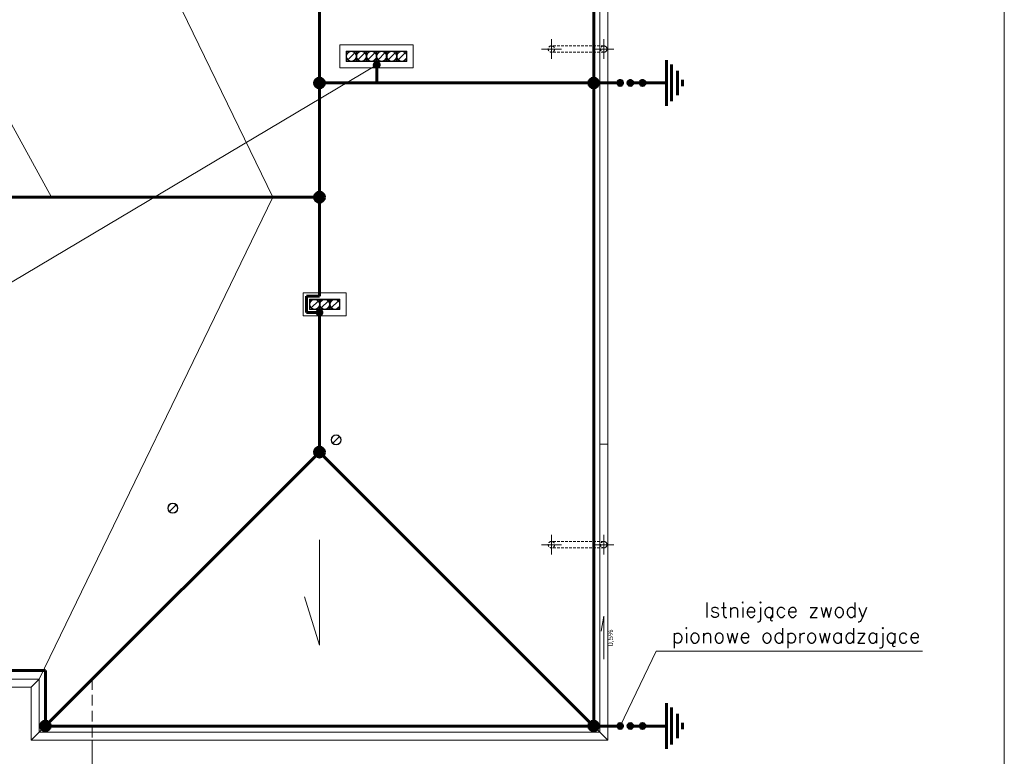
# Model space of a CAD drawing. Header units: millimetres. Extents: x -84458 to 77911, y -55868 to -29230.
# Tile 79 of 103: x 73105 to 74958, y -33084 to -31697. Entities that reach past the tile are written whole.
import ezdxf

# ---------------------------------------------------------------- set-up
doc = ezdxf.new("R2010")
doc.units = ezdxf.units.MM
doc.linetypes.add('Przerywana BARDZO DROBNA', pattern=[7.5, 5, -2.5])
doc.linetypes.add('Przerywana drobna', pattern=[30, 20, -10])
for name, color, linetype, lineweight in [('CIENKA', 7, 'Continuous', 20), ('KONTUR_02', 7, 'Continuous', 20), ('obwód oświetlenia', 6, 'Continuous', 25), ('odgromówka', 1, 'Continuous', 60)]:
    doc.layers.add(name, color=color, linetype=linetype, lineweight=lineweight)
doc.styles.add('styl1', font='simplex.shx')
doc.styles.add('STYL_AUTOMATYCZNY_1', font='arial.ttf')

msp = doc.modelspace()

# ---------------------------------------------------------------- hatches: boundary and pattern name
at = {"layer": 'odgromówka'}
for points in [[(73781.8, -31781.7, 1), (73772.5, -31781.7, 1)], [(73669.3, -31825.4, 1), (73669.3, -31806.8, 1)], [(74185.4, -31825.4, 1), (74185.4, -31806.8, 1)], [(74235.1, -31811.2, 1), (74235.1, -31820.5, 1)], [(74254.3, -31811.2, 1), (74254.3, -31820.5, 1)], [(74277.4, -31811.2, 1), (74277.4, -31820.5, 1)], [(73669.3, -32040.3, 1), (73669.3, -32021.6, 1)], [(73674, -32248.3, 1), (73664.7, -32248.3, 1)], [(73669.3, -32520.3, 1), (73669.3, -32501.6, 1)], [(73153.6, -33036, 1), (73153.6, -33017.4, 1)], [(74185.4, -33036, 1), (74185.4, -33017.4, 1)], [(74235.1, -33022, 1), (74235.1, -33031.3, 1)], [(74254.3, -33022, 1), (74254.3, -33031.3, 1)], [(74277.4, -33022, 1), (74277.4, -33031.3, 1)]]:
    msp.add_hatch(color=256, dxfattribs=at).paths.add_polyline_path(points)

# ---------------------------------------------------------------- linework, layer by layer
at = {"layer": 'CIENKA'}
for p, q in [((74958, -30069.9), (74958, -34046)), ((72995.2, -31722.2), (73165.3, -32030.8)), ((73010.3, -32238.3), (73777.2, -31781.7)), ((74302.6, -32886.1), (74235.1, -33026.7))]:
    msp.add_line(p, q, dxfattribs=at)
at = {"layer": 'CIENKA', "linetype": 'Continuous'}
for p, q in [((74211.8, -33053.3), (74211.8, -30578.3)), ((74196.8, -33038.3), (74196.8, -30593.3)), ((73581.5, -32030.8), (73141.8, -31123.3)), ((73669.3, -32211.3), (73669.3, -31120.8)), ((74105.8, -31733.4), (74105.8, -31770.8)), ((74204.3, -31733.4), (74204.3, -31770.8)), ((73707.8, -31744.3), (73707.8, -31787.3)), ((73707.8, -31744.3), (73719.8, -31744.3)), ((73833.8, -31744.3), (73719.8, -31744.3)), ((73719.8, -31756.3), (73719.8, -31775.3)), ((73738.8, -31756.3), (73719.8, -31756.3)), ((73719.8, -31756.3), (73833.8, -31756.3)), ((73719.8, -31775.3), (73719.8, -31756.3)), ((73720.5, -31762.1), (73720.5, -31757)), ((73720.5, -31757), (73725.7, -31757)), ((73725.7, -31757), (73724.9, -31757.3)), ((73727, -31757.2), (73728.5, -31757)), ((73728.5, -31757), (73730.1, -31757)), ((73730.1, -31757), (73731.6, -31757.2)), ((73734.3, -31757.6), (73732.9, -31757)), ((73732.9, -31757), (73738.1, -31757)), ((73738.1, -31757), (73738.1, -31762.1)), ((73738.8, -31756.3), (73738.8, -31775.3)), ((73757.8, -31756.3), (73738.8, -31756.3)), ((73738.8, -31775.3), (73738.8, -31756.3)), ((73739.5, -31762.1), (73739.5, -31757)), ((73739.5, -31757), (73744.7, -31757)), ((73744.7, -31757), (73743.9, -31757.3)), ((73746, -31757.2), (73747.5, -31757)), ((73747.5, -31757), (73749.1, -31757)), ((73749.1, -31757), (73750.6, -31757.2)), ((73753.3, -31757.6), (73751.9, -31757)), ((73751.9, -31757), (73757.1, -31757)), ((73757.1, -31757), (73757.1, -31762.1)), ((73757.8, -31756.3), (73757.8, -31775.3)), ((73776.8, -31756.3), (73757.8, -31756.3)), ((73757.8, -31775.3), (73757.8, -31756.3)), ((73758.5, -31762.1), (73758.5, -31757)), ((73758.5, -31757), (73763.7, -31757)), ((73763.7, -31757), (73762.9, -31757.3)), ((73765, -31757.2), (73766.5, -31757)), ((73766.5, -31757), (73768.1, -31757)), ((73768.1, -31757), (73769.6, -31757.2)), ((73772.3, -31757.6), (73770.9, -31757)), ((73770.9, -31757), (73776.1, -31757)), ((73776.1, -31757), (73776.1, -31762.1)), ((73776.8, -31756.3), (73776.8, -31775.3)), ((73776.8, -31775.3), (73776.8, -31756.3)), ((73795.8, -31756.3), (73776.8, -31756.3)), ((73777.5, -31762.1), (73777.5, -31757)), ((73777.5, -31757), (73782.7, -31757)), ((73782.7, -31757), (73781.9, -31757.3)), ((73784, -31757.2), (73785.5, -31757)), ((73785.5, -31757), (73787.1, -31757)), ((73787.1, -31757), (73788.6, -31757.2)), ((73791.3, -31757.6), (73789.9, -31757)), ((73789.9, -31757), (73795.1, -31757)), ((73795.1, -31757), (73795.1, -31762.1)), ((73814.8, -31756.3), (73795.8, -31756.3)), ((73795.8, -31775.3), (73795.8, -31756.3)), ((73795.8, -31756.3), (73795.8, -31775.3)), ((73796.5, -31757), (73801.7, -31757)), ((73796.5, -31762.1), (73796.5, -31757)), ((73801.7, -31757), (73800.9, -31757.3)), ((73803, -31757.2), (73804.5, -31757)), ((73804.5, -31757), (73806.1, -31757)), ((73806.1, -31757), (73807.6, -31757.2)), ((73810.3, -31757.6), (73808.9, -31757)), ((73808.9, -31757), (73814.1, -31757)), ((73814.1, -31757), (73814.1, -31762.1)), ((73814.8, -31775.3), (73814.8, -31756.3)), ((73833.8, -31756.3), (73814.8, -31756.3)), ((73814.8, -31756.3), (73814.8, -31775.3)), ((73815.5, -31757), (73820.7, -31757)), ((73815.5, -31762.1), (73815.5, -31757)), ((73820.7, -31757), (73819.9, -31757.3)), ((73822, -31757.2), (73823.5, -31757)), ((73823.5, -31757), (73825.1, -31757)), ((73825.1, -31757), (73826.6, -31757.2)), ((73827.9, -31757), (73833.1, -31757)), ((73829.3, -31757.6), (73827.9, -31757)), ((73833.1, -31757), (73833.1, -31762.1)), ((73845.8, -31744.3), (73833.8, -31744.3)), ((73833.8, -31775.3), (73833.8, -31756.3)), ((73833.8, -31756.3), (73833.8, -31775.3)), ((73845.8, -31775.3), (73845.8, -31744.3)), ((74124.5, -31752.1), (74087.1, -31752.1)), ((74223, -31752.1), (74185.6, -31752.1)), ((73719.8, -31775.3), (73738.8, -31775.3)), ((73833.8, -31775.3), (73719.8, -31775.3)), ((73721.1, -31760.8), (73720.5, -31762.1)), ((73720.5, -31765), (73720.8, -31763.5)), ((73720.5, -31766.5), (73720.5, -31765)), ((73720.8, -31768.1), (73720.5, -31766.5)), ((73720.5, -31774.6), (73720.5, -31769.4)), ((73720.5, -31769.4), (73720.8, -31770.2)), ((73725.7, -31774.6), (73720.5, -31774.6)), ((73720.8, -31763.5), (73721.3, -31762)), ((73721.3, -31769.5), (73720.8, -31768.1)), ((73720.8, -31770.2), (73721.8, -31771.6)), ((73722.2, -31759.4), (73721.1, -31760.8)), ((73721.3, -31762), (73722.1, -31760.7)), ((73722.1, -31770.8), (73721.3, -31769.5)), ((73721.8, -31771.6), (73723, -31772.9)), ((73722.1, -31760.7), (73723.1, -31759.5)), ((73723.1, -31772), (73722.1, -31770.8)), ((73723.4, -31758.3), (73722.2, -31759.4)), ((73723, -31772.9), (73724.4, -31773.9)), ((73723.1, -31759.5), (73724.2, -31758.5)), ((73723.1, -31772), (73735.6, -31759.5)), ((73724.2, -31773), (73723.1, -31772)), ((73724.9, -31757.3), (73723.4, -31758.3)), ((73724.2, -31758.5), (73725.6, -31757.8)), ((73725.6, -31773.8), (73724.2, -31773)), ((73724.4, -31773.9), (73725.7, -31774.6)), ((73725.6, -31757.8), (73727, -31757.2)), ((73727, -31774.3), (73725.6, -31773.8)), ((73728.5, -31774.6), (73727, -31774.3)), ((73730.1, -31774.6), (73728.5, -31774.6)), ((73731.6, -31774.3), (73730.1, -31774.6)), ((73731.6, -31757.2), (73733, -31757.8)), ((73733, -31773.8), (73731.6, -31774.3)), ((73732.9, -31774.6), (73733.7, -31774.2)), ((73738.1, -31774.6), (73732.9, -31774.6)), ((73733, -31757.8), (73734.4, -31758.5)), ((73734.4, -31773), (73733, -31773.8)), ((73733.7, -31774.2), (73735.2, -31773.3)), ((73735.7, -31758.6), (73734.3, -31757.6)), ((73734.4, -31758.5), (73735.6, -31759.5)), ((73735.6, -31772), (73734.4, -31773)), ((73735.2, -31773.3), (73736.4, -31772.1)), ((73735.6, -31759.5), (73736.6, -31760.7)), ((73736.6, -31770.8), (73735.6, -31772)), ((73736.8, -31759.9), (73735.7, -31758.6)), ((73736.4, -31772.1), (73737.5, -31770.7)), ((73736.6, -31760.7), (73737.3, -31762)), ((73737.3, -31769.5), (73736.6, -31770.8)), ((73737.8, -31761.3), (73736.8, -31759.9)), ((73737.3, -31762), (73737.8, -31763.5)), ((73737.8, -31768.1), (73737.3, -31769.5)), ((73737.5, -31770.7), (73738.1, -31769.4)), ((73738.1, -31762.1), (73737.8, -31761.3)), ((73737.8, -31763.5), (73738.1, -31765)), ((73738.1, -31766.5), (73737.8, -31768.1)), ((73738.1, -31765), (73738.1, -31766.5)), ((73738.1, -31769.4), (73738.1, -31774.6)), ((73738.8, -31775.3), (73757.8, -31775.3)), ((73740.1, -31760.8), (73739.5, -31762.1)), ((73739.5, -31765), (73739.8, -31763.5)), ((73739.5, -31766.5), (73739.5, -31765)), ((73739.8, -31768.1), (73739.5, -31766.5)), ((73739.5, -31774.6), (73739.5, -31769.4)), ((73739.5, -31769.4), (73739.8, -31770.2)), ((73744.7, -31774.6), (73739.5, -31774.6)), ((73739.8, -31763.5), (73740.3, -31762)), ((73740.3, -31769.5), (73739.8, -31768.1)), ((73739.8, -31770.2), (73740.8, -31771.6)), ((73741.2, -31759.4), (73740.1, -31760.8)), ((73740.3, -31762), (73741.1, -31760.7)), ((73741.1, -31770.8), (73740.3, -31769.5)), ((73740.8, -31771.6), (73742, -31772.9)), ((73741.1, -31760.7), (73742.1, -31759.5)), ((73742.1, -31772), (73741.1, -31770.8)), ((73742.4, -31758.3), (73741.2, -31759.4)), ((73742, -31772.9), (73743.4, -31773.9)), ((73742.1, -31759.5), (73743.2, -31758.5)), ((73742.1, -31772), (73754.6, -31759.5)), ((73743.2, -31773), (73742.1, -31772)), ((73743.9, -31757.3), (73742.4, -31758.3)), ((73743.2, -31758.5), (73744.6, -31757.8)), ((73744.6, -31773.8), (73743.2, -31773)), ((73743.4, -31773.9), (73744.7, -31774.6)), ((73744.6, -31757.8), (73746, -31757.2)), ((73746, -31774.3), (73744.6, -31773.8)), ((73747.5, -31774.6), (73746, -31774.3)), ((73749.1, -31774.6), (73747.5, -31774.6)), ((73750.6, -31774.3), (73749.1, -31774.6)), ((73750.6, -31757.2), (73752, -31757.8)), ((73752, -31773.8), (73750.6, -31774.3)), ((73751.9, -31774.6), (73752.7, -31774.2)), ((73757.1, -31774.6), (73751.9, -31774.6)), ((73752, -31757.8), (73753.4, -31758.5)), ((73753.4, -31773), (73752, -31773.8)), ((73752.7, -31774.2), (73754.2, -31773.3)), ((73754.7, -31758.6), (73753.3, -31757.6)), ((73753.4, -31758.5), (73754.6, -31759.5)), ((73754.6, -31772), (73753.4, -31773)), ((73754.2, -31773.3), (73755.4, -31772.1)), ((73754.6, -31759.5), (73755.6, -31760.7)), ((73755.6, -31770.8), (73754.6, -31772)), ((73755.8, -31759.9), (73754.7, -31758.6)), ((73755.4, -31772.1), (73756.5, -31770.7)), ((73755.6, -31760.7), (73756.3, -31762)), ((73756.3, -31769.5), (73755.6, -31770.8)), ((73756.8, -31761.3), (73755.8, -31759.9)), ((73756.3, -31762), (73756.8, -31763.5)), ((73756.8, -31768.1), (73756.3, -31769.5)), ((73756.5, -31770.7), (73757.1, -31769.4)), ((73757.1, -31762.1), (73756.8, -31761.3)), ((73756.8, -31763.5), (73757.1, -31765)), ((73757.1, -31766.5), (73756.8, -31768.1)), ((73757.1, -31765), (73757.1, -31766.5)), ((73757.1, -31769.4), (73757.1, -31774.6)), ((73757.8, -31775.3), (73776.8, -31775.3)), ((73759.1, -31760.8), (73758.5, -31762.1)), ((73758.5, -31765), (73758.8, -31763.5)), ((73758.5, -31766.5), (73758.5, -31765)), ((73758.8, -31768.1), (73758.5, -31766.5)), ((73758.5, -31774.6), (73758.5, -31769.4)), ((73758.5, -31769.4), (73758.8, -31770.2)), ((73763.7, -31774.6), (73758.5, -31774.6)), ((73758.8, -31763.5), (73759.3, -31762)), ((73759.3, -31769.5), (73758.8, -31768.1)), ((73758.8, -31770.2), (73759.8, -31771.6)), ((73760.2, -31759.4), (73759.1, -31760.8)), ((73759.3, -31762), (73760.1, -31760.7)), ((73760.1, -31770.8), (73759.3, -31769.5)), ((73759.8, -31771.6), (73761, -31772.9)), ((73760.1, -31760.7), (73761.1, -31759.5)), ((73761.1, -31772), (73760.1, -31770.8)), ((73761.4, -31758.3), (73760.2, -31759.4)), ((73761, -31772.9), (73762.4, -31773.9)), ((73761.1, -31759.5), (73762.2, -31758.5)), ((73761.1, -31772), (73773.6, -31759.5)), ((73762.2, -31773), (73761.1, -31772)), ((73762.9, -31757.3), (73761.4, -31758.3)), ((73762.2, -31758.5), (73763.6, -31757.8)), ((73763.6, -31773.8), (73762.2, -31773)), ((73762.4, -31773.9), (73763.7, -31774.6)), ((73763.6, -31757.8), (73765, -31757.2)), ((73765, -31774.3), (73763.6, -31773.8)), ((73766.5, -31774.6), (73765, -31774.3)), ((73768.1, -31774.6), (73766.5, -31774.6)), ((73769.6, -31774.3), (73768.1, -31774.6)), ((73769.6, -31757.2), (73771, -31757.8)), ((73771, -31773.8), (73769.6, -31774.3)), ((73770.9, -31774.6), (73771.7, -31774.2)), ((73776.1, -31774.6), (73770.9, -31774.6)), ((73771, -31757.8), (73772.4, -31758.5)), ((73772.4, -31773), (73771, -31773.8)), ((73771.7, -31774.2), (73773.2, -31773.3)), ((73773.7, -31758.6), (73772.3, -31757.6)), ((73772.4, -31758.5), (73773.6, -31759.5)), ((73773.6, -31772), (73772.4, -31773)), ((73773.2, -31773.3), (73774.4, -31772.1)), ((73773.6, -31759.5), (73774.6, -31760.7)), ((73774.6, -31770.8), (73773.6, -31772)), ((73774.8, -31759.9), (73773.7, -31758.6)), ((73774.4, -31772.1), (73775.5, -31770.7)), ((73774.6, -31760.7), (73775.3, -31762)), ((73775.3, -31769.5), (73774.6, -31770.8)), ((73775.8, -31761.3), (73774.8, -31759.9)), ((73775.3, -31762), (73775.8, -31763.5)), ((73775.8, -31768.1), (73775.3, -31769.5)), ((73775.5, -31770.7), (73776.1, -31769.4)), ((73776.1, -31762.1), (73775.8, -31761.3)), ((73775.8, -31763.5), (73776.1, -31765)), ((73776.1, -31766.5), (73775.8, -31768.1)), ((73776.1, -31765), (73776.1, -31766.5)), ((73776.1, -31769.4), (73776.1, -31774.6)), ((73776.8, -31775.3), (73795.8, -31775.3)), ((73778.1, -31760.8), (73777.5, -31762.1)), ((73777.5, -31765), (73777.8, -31763.5)), ((73777.5, -31766.5), (73777.5, -31765)), ((73777.8, -31768.1), (73777.5, -31766.5)), ((73777.5, -31774.6), (73777.5, -31769.4)), ((73777.5, -31769.4), (73777.8, -31770.2)), ((73782.7, -31774.6), (73777.5, -31774.6)), ((73777.8, -31763.5), (73778.3, -31762)), ((73778.3, -31769.5), (73777.8, -31768.1)), ((73777.8, -31770.2), (73778.8, -31771.6)), ((73779.2, -31759.4), (73778.1, -31760.8)), ((73778.3, -31762), (73779.1, -31760.7)), ((73779.1, -31770.8), (73778.3, -31769.5)), ((73778.8, -31771.6), (73780, -31772.9)), ((73779.1, -31760.7), (73780.1, -31759.5)), ((73780.1, -31772), (73779.1, -31770.8)), ((73780.4, -31758.3), (73779.2, -31759.4)), ((73780, -31772.9), (73781.4, -31773.9)), ((73780.1, -31759.5), (73781.2, -31758.5)), ((73780.1, -31772), (73792.6, -31759.5)), ((73781.2, -31773), (73780.1, -31772)), ((73781.9, -31757.3), (73780.4, -31758.3)), ((73781.2, -31758.5), (73782.6, -31757.8)), ((73782.6, -31773.8), (73781.2, -31773)), ((73781.4, -31773.9), (73782.7, -31774.6)), ((73782.6, -31757.8), (73784, -31757.2)), ((73784, -31774.3), (73782.6, -31773.8)), ((73785.5, -31774.6), (73784, -31774.3)), ((73787.1, -31774.6), (73785.5, -31774.6)), ((73788.6, -31774.3), (73787.1, -31774.6)), ((73788.6, -31757.2), (73790, -31757.8)), ((73790, -31773.8), (73788.6, -31774.3)), ((73789.9, -31774.6), (73790.7, -31774.2)), ((73795.1, -31774.6), (73789.9, -31774.6)), ((73790, -31757.8), (73791.4, -31758.5)), ((73791.4, -31773), (73790, -31773.8)), ((73790.7, -31774.2), (73792.2, -31773.3)), ((73792.7, -31758.6), (73791.3, -31757.6)), ((73791.4, -31758.5), (73792.6, -31759.5)), ((73792.6, -31772), (73791.4, -31773)), ((73792.2, -31773.3), (73793.4, -31772.1)), ((73792.6, -31759.5), (73793.6, -31760.7)), ((73793.6, -31770.8), (73792.6, -31772)), ((73793.8, -31759.9), (73792.7, -31758.6)), ((73793.4, -31772.1), (73794.5, -31770.7)), ((73793.6, -31760.7), (73794.3, -31762)), ((73794.3, -31769.5), (73793.6, -31770.8)), ((73794.8, -31761.3), (73793.8, -31759.9)), ((73794.3, -31762), (73794.8, -31763.5)), ((73794.8, -31768.1), (73794.3, -31769.5)), ((73794.5, -31770.7), (73795.1, -31769.4)), ((73795.1, -31762.1), (73794.8, -31761.3)), ((73794.8, -31763.5), (73795.1, -31765)), ((73795.1, -31766.5), (73794.8, -31768.1)), ((73795.1, -31765), (73795.1, -31766.5)), ((73795.1, -31769.4), (73795.1, -31774.6)), ((73795.8, -31775.3), (73814.8, -31775.3)), ((73797.1, -31760.8), (73796.5, -31762.1)), ((73796.5, -31765), (73796.8, -31763.5)), ((73796.5, -31766.5), (73796.5, -31765)), ((73796.8, -31768.1), (73796.5, -31766.5)), ((73796.5, -31769.4), (73796.8, -31770.2)), ((73796.5, -31774.6), (73796.5, -31769.4)), ((73801.7, -31774.6), (73796.5, -31774.6)), ((73796.8, -31763.5), (73797.3, -31762)), ((73797.3, -31769.5), (73796.8, -31768.1)), ((73796.8, -31770.2), (73797.8, -31771.6)), ((73798.2, -31759.4), (73797.1, -31760.8)), ((73797.3, -31762), (73798.1, -31760.7)), ((73798.1, -31770.8), (73797.3, -31769.5)), ((73797.8, -31771.6), (73799, -31772.9)), ((73798.1, -31760.7), (73799.1, -31759.5)), ((73799.1, -31772), (73798.1, -31770.8)), ((73799.4, -31758.3), (73798.2, -31759.4)), ((73799, -31772.9), (73800.4, -31773.9)), ((73799.1, -31759.5), (73800.2, -31758.5)), ((73799.1, -31772), (73811.6, -31759.5)), ((73800.2, -31773), (73799.1, -31772)), ((73800.9, -31757.3), (73799.4, -31758.3)), ((73800.2, -31758.5), (73801.6, -31757.8)), ((73801.6, -31773.8), (73800.2, -31773)), ((73800.4, -31773.9), (73801.7, -31774.6)), ((73801.6, -31757.8), (73803, -31757.2)), ((73803, -31774.3), (73801.6, -31773.8)), ((73804.5, -31774.6), (73803, -31774.3)), ((73806.1, -31774.6), (73804.5, -31774.6)), ((73807.6, -31774.3), (73806.1, -31774.6)), ((73807.6, -31757.2), (73809, -31757.8)), ((73809, -31773.8), (73807.6, -31774.3)), ((73808.9, -31774.6), (73809.7, -31774.2)), ((73814.1, -31774.6), (73808.9, -31774.6)), ((73809, -31757.8), (73810.4, -31758.5)), ((73810.4, -31773), (73809, -31773.8)), ((73809.7, -31774.2), (73811.2, -31773.3)), ((73811.7, -31758.6), (73810.3, -31757.6)), ((73810.4, -31758.5), (73811.6, -31759.5)), ((73811.6, -31772), (73810.4, -31773)), ((73811.2, -31773.3), (73812.4, -31772.1)), ((73811.6, -31759.5), (73812.6, -31760.7)), ((73812.6, -31770.8), (73811.6, -31772)), ((73812.8, -31759.9), (73811.7, -31758.6)), ((73812.4, -31772.1), (73813.5, -31770.7)), ((73812.6, -31760.7), (73813.3, -31762)), ((73813.3, -31769.5), (73812.6, -31770.8)), ((73813.8, -31761.3), (73812.8, -31759.9)), ((73813.3, -31762), (73813.8, -31763.5)), ((73813.8, -31768.1), (73813.3, -31769.5)), ((73813.5, -31770.7), (73814.1, -31769.4)), ((73814.1, -31762.1), (73813.8, -31761.3)), ((73813.8, -31763.5), (73814.1, -31765)), ((73814.1, -31766.5), (73813.8, -31768.1)), ((73814.1, -31765), (73814.1, -31766.5)), ((73814.1, -31769.4), (73814.1, -31774.6)), ((73814.8, -31775.3), (73833.8, -31775.3)), ((73816.1, -31760.8), (73815.5, -31762.1)), ((73815.5, -31765), (73815.8, -31763.5)), ((73815.5, -31766.5), (73815.5, -31765)), ((73815.8, -31768.1), (73815.5, -31766.5)), ((73815.5, -31774.6), (73815.5, -31769.4)), ((73815.5, -31769.4), (73815.8, -31770.2)), ((73820.7, -31774.6), (73815.5, -31774.6)), ((73815.8, -31763.5), (73816.3, -31762)), ((73816.3, -31769.5), (73815.8, -31768.1)), ((73815.8, -31770.2), (73816.8, -31771.6)), ((73817.2, -31759.4), (73816.1, -31760.8)), ((73816.3, -31762), (73817.1, -31760.7)), ((73817.1, -31770.8), (73816.3, -31769.5)), ((73816.8, -31771.6), (73818, -31772.9)), ((73817.1, -31760.7), (73818.1, -31759.5)), ((73818.1, -31772), (73817.1, -31770.8)), ((73818.4, -31758.3), (73817.2, -31759.4)), ((73818, -31772.9), (73819.4, -31773.9)), ((73818.1, -31759.5), (73819.2, -31758.5)), ((73818.1, -31772), (73830.6, -31759.5)), ((73819.2, -31773), (73818.1, -31772)), ((73819.9, -31757.3), (73818.4, -31758.3)), ((73819.2, -31758.5), (73820.6, -31757.8)), ((73820.6, -31773.8), (73819.2, -31773)), ((73819.4, -31773.9), (73820.7, -31774.6)), ((73820.6, -31757.8), (73822, -31757.2)), ((73822, -31774.3), (73820.6, -31773.8)), ((73823.5, -31774.6), (73822, -31774.3)), ((73825.1, -31774.6), (73823.5, -31774.6)), ((73826.6, -31774.3), (73825.1, -31774.6)), ((73826.6, -31757.2), (73828, -31757.8)), ((73828, -31773.8), (73826.6, -31774.3)), ((73827.9, -31774.6), (73828.7, -31774.2)), ((73833.1, -31774.6), (73827.9, -31774.6)), ((73828, -31757.8), (73829.4, -31758.5)), ((73829.4, -31773), (73828, -31773.8)), ((73828.7, -31774.2), (73830.2, -31773.3)), ((73830.7, -31758.6), (73829.3, -31757.6)), ((73829.4, -31758.5), (73830.6, -31759.5)), ((73830.6, -31772), (73829.4, -31773)), ((73830.2, -31773.3), (73831.4, -31772.1)), ((73830.6, -31759.5), (73831.6, -31760.7)), ((73831.6, -31770.8), (73830.6, -31772)), ((73831.8, -31759.9), (73830.7, -31758.6)), ((73831.4, -31772.1), (73832.5, -31770.7)), ((73831.6, -31760.7), (73832.3, -31762)), ((73832.3, -31769.5), (73831.6, -31770.8)), ((73832.8, -31761.3), (73831.8, -31759.9)), ((73832.3, -31762), (73832.8, -31763.5)), ((73832.8, -31768.1), (73832.3, -31769.5)), ((73832.5, -31770.7), (73833.1, -31769.4)), ((73833.1, -31762.1), (73832.8, -31761.3)), ((73832.8, -31763.5), (73833.1, -31765)), ((73833.1, -31766.5), (73832.8, -31768.1)), ((73833.1, -31765), (73833.1, -31766.5)), ((73833.1, -31769.4), (73833.1, -31774.6)), ((73845.8, -31787.3), (73845.8, -31775.3)), ((73707.8, -31787.3), (73719.8, -31787.3)), ((73719.8, -31787.3), (73845.8, -31787.3)), ((72332.2, -32030.8), (73581.5, -32030.8)), ((73581.5, -32030.8), (73141.8, -32938.3)), ((73638.8, -32211.3), (73650.8, -32211.3)), ((73638.8, -32211.3), (73638.8, -32254.3)), ((73707.8, -32211.3), (73650.8, -32211.3)), ((73719.8, -32211.3), (73707.8, -32211.3)), ((73719.8, -32242.3), (73719.8, -32211.3)), ((73669.8, -32223.3), (73650.8, -32223.3)), ((73650.8, -32223.3), (73650.8, -32242.3)), ((73650.8, -32242.3), (73650.8, -32223.3)), ((73650.8, -32223.3), (73707.8, -32223.3)), ((73651.5, -32224), (73656.7, -32224)), ((73651.5, -32229.1), (73651.5, -32224)), ((73652.1, -32227.8), (73651.5, -32229.1)), ((73651.5, -32232), (73651.8, -32230.5)), ((73651.5, -32233.5), (73651.5, -32232)), ((73651.8, -32235.1), (73651.5, -32233.5)), ((73651.5, -32236.4), (73651.8, -32237.2)), ((73651.5, -32241.6), (73651.5, -32236.4)), ((73651.8, -32230.5), (73652.3, -32229)), ((73652.3, -32236.5), (73651.8, -32235.1)), ((73651.8, -32237.2), (73652.8, -32238.6)), ((73653.2, -32226.4), (73652.1, -32227.8)), ((73652.3, -32229), (73653.1, -32227.7)), ((73653.1, -32237.8), (73652.3, -32236.5)), ((73652.8, -32238.6), (73654, -32239.9)), ((73653.1, -32227.7), (73654.1, -32226.5)), ((73654.1, -32239), (73653.1, -32237.8)), ((73654.4, -32225.3), (73653.2, -32226.4)), ((73654.1, -32226.5), (73655.2, -32225.5)), ((73654.1, -32239), (73666.6, -32226.5)), ((73655.9, -32224.3), (73654.4, -32225.3)), ((73655.2, -32225.5), (73656.6, -32224.8)), ((73656.7, -32224), (73655.9, -32224.3)), ((73656.6, -32224.8), (73658, -32224.2)), ((73658, -32224.2), (73659.5, -32224)), ((73659.5, -32224), (73661.1, -32224)), ((73661.1, -32224), (73662.6, -32224.2)), ((73662.6, -32224.2), (73664, -32224.8)), ((73663.9, -32224), (73669.1, -32224)), ((73665.3, -32224.6), (73663.9, -32224)), ((73664, -32224.8), (73665.4, -32225.5)), ((73666.7, -32225.6), (73665.3, -32224.6)), ((73665.4, -32225.5), (73666.6, -32226.5)), ((73666.6, -32226.5), (73667.6, -32227.7)), ((73667.6, -32237.8), (73666.6, -32239)), ((73667.8, -32226.9), (73666.7, -32225.6)), ((73667.4, -32239.1), (73668.5, -32237.7)), ((73667.6, -32227.7), (73668.3, -32229)), ((73668.3, -32236.5), (73667.6, -32237.8)), ((73668.8, -32228.3), (73667.8, -32226.9)), ((73668.3, -32229), (73668.8, -32230.5)), ((73668.8, -32235.1), (73668.3, -32236.5)), ((73668.5, -32237.7), (73669.1, -32236.4)), ((73669.1, -32229.1), (73668.8, -32228.3)), ((73668.8, -32230.5), (73669.1, -32232)), ((73669.1, -32233.5), (73668.8, -32235.1)), ((73669.1, -32224), (73669.1, -32229.1)), ((73669.1, -32232), (73669.1, -32233.5)), ((73669.1, -32236.4), (73669.1, -32241.6)), ((73669.8, -32242.3), (73669.8, -32223.3)), ((73688.8, -32223.3), (73669.8, -32223.3)), ((73669.8, -32223.3), (73669.8, -32242.3)), ((73670.5, -32224), (73675.7, -32224)), ((73670.5, -32229.1), (73670.5, -32224)), ((73671.1, -32227.8), (73670.5, -32229.1)), ((73670.5, -32232), (73670.8, -32230.5)), ((73670.5, -32233.5), (73670.5, -32232)), ((73670.8, -32235.1), (73670.5, -32233.5)), ((73670.5, -32236.4), (73670.8, -32237.2)), ((73670.5, -32241.6), (73670.5, -32236.4)), ((73670.8, -32230.5), (73671.3, -32229)), ((73671.3, -32236.5), (73670.8, -32235.1)), ((73670.8, -32237.2), (73671.8, -32238.6)), ((73672.2, -32226.4), (73671.1, -32227.8)), ((73671.3, -32229), (73672.1, -32227.7)), ((73672.1, -32237.8), (73671.3, -32236.5)), ((73671.8, -32238.6), (73673, -32239.9)), ((73672.1, -32227.7), (73673.1, -32226.5)), ((73673.1, -32239), (73672.1, -32237.8)), ((73673.4, -32225.3), (73672.2, -32226.4)), ((73673.1, -32226.5), (73674.2, -32225.5)), ((73673.1, -32239), (73685.6, -32226.5)), ((73674.9, -32224.3), (73673.4, -32225.3)), ((73674.2, -32225.5), (73675.6, -32224.8)), ((73675.7, -32224), (73674.9, -32224.3)), ((73675.6, -32224.8), (73677, -32224.2)), ((73677, -32224.2), (73678.5, -32224)), ((73678.5, -32224), (73680.1, -32224)), ((73680.1, -32224), (73681.6, -32224.2)), ((73681.6, -32224.2), (73683, -32224.8)), ((73682.9, -32224), (73688.1, -32224)), ((73684.3, -32224.6), (73682.9, -32224)), ((73683, -32224.8), (73684.4, -32225.5)), ((73685.7, -32225.6), (73684.3, -32224.6)), ((73684.4, -32225.5), (73685.6, -32226.5)), ((73685.6, -32226.5), (73686.6, -32227.7)), ((73686.6, -32237.8), (73685.6, -32239)), ((73686.8, -32226.9), (73685.7, -32225.6)), ((73686.4, -32239.1), (73687.5, -32237.7)), ((73686.6, -32227.7), (73687.3, -32229)), ((73687.3, -32236.5), (73686.6, -32237.8)), ((73687.8, -32228.3), (73686.8, -32226.9)), ((73687.3, -32229), (73687.8, -32230.5)), ((73687.8, -32235.1), (73687.3, -32236.5)), ((73687.5, -32237.7), (73688.1, -32236.4)), ((73688.1, -32229.1), (73687.8, -32228.3)), ((73687.8, -32230.5), (73688.1, -32232)), ((73688.1, -32233.5), (73687.8, -32235.1)), ((73688.1, -32224), (73688.1, -32229.1)), ((73688.1, -32232), (73688.1, -32233.5)), ((73688.1, -32236.4), (73688.1, -32241.6)), ((73688.8, -32242.3), (73688.8, -32223.3)), ((73707.8, -32223.3), (73688.8, -32223.3)), ((73688.8, -32223.3), (73688.8, -32242.3)), ((73689.5, -32224), (73694.7, -32224)), ((73689.5, -32229.1), (73689.5, -32224)), ((73690.1, -32227.8), (73689.5, -32229.1)), ((73689.5, -32232), (73689.8, -32230.5)), ((73689.5, -32233.5), (73689.5, -32232)), ((73689.8, -32235.1), (73689.5, -32233.5)), ((73689.5, -32236.4), (73689.8, -32237.2)), ((73689.5, -32241.6), (73689.5, -32236.4)), ((73689.8, -32230.5), (73690.3, -32229)), ((73690.3, -32236.5), (73689.8, -32235.1)), ((73689.8, -32237.2), (73690.8, -32238.6)), ((73691.2, -32226.4), (73690.1, -32227.8)), ((73690.3, -32229), (73691.1, -32227.7)), ((73691.1, -32237.8), (73690.3, -32236.5)), ((73690.8, -32238.6), (73692, -32239.9)), ((73691.1, -32227.7), (73692.1, -32226.5)), ((73692.1, -32239), (73691.1, -32237.8)), ((73692.4, -32225.3), (73691.2, -32226.4)), ((73692.1, -32226.5), (73693.2, -32225.5)), ((73692.1, -32239), (73704.6, -32226.5)), ((73693.9, -32224.3), (73692.4, -32225.3)), ((73693.2, -32225.5), (73694.6, -32224.8)), ((73694.7, -32224), (73693.9, -32224.3)), ((73694.6, -32224.8), (73696, -32224.2)), ((73696, -32224.2), (73697.5, -32224)), ((73697.5, -32224), (73699.1, -32224)), ((73699.1, -32224), (73700.6, -32224.2)), ((73700.6, -32224.2), (73702, -32224.8)), ((73701.9, -32224), (73707.1, -32224)), ((73703.3, -32224.6), (73701.9, -32224)), ((73702, -32224.8), (73703.4, -32225.5)), ((73704.7, -32225.6), (73703.3, -32224.6)), ((73703.4, -32225.5), (73704.6, -32226.5)), ((73704.6, -32226.5), (73705.6, -32227.7)), ((73705.6, -32237.8), (73704.6, -32239)), ((73705.8, -32226.9), (73704.7, -32225.6)), ((73705.4, -32239.1), (73706.5, -32237.7)), ((73705.6, -32227.7), (73706.3, -32229)), ((73706.3, -32236.5), (73705.6, -32237.8)), ((73706.8, -32228.3), (73705.8, -32226.9)), ((73706.3, -32229), (73706.8, -32230.5)), ((73706.8, -32235.1), (73706.3, -32236.5)), ((73706.5, -32237.7), (73707.1, -32236.4)), ((73707.1, -32229.1), (73706.8, -32228.3)), ((73706.8, -32230.5), (73707.1, -32232)), ((73707.1, -32233.5), (73706.8, -32235.1)), ((73707.1, -32224), (73707.1, -32229.1)), ((73707.1, -32232), (73707.1, -32233.5)), ((73707.1, -32236.4), (73707.1, -32241.6)), ((73707.8, -32242.3), (73707.8, -32223.3)), ((73707.8, -32223.3), (73707.8, -32242.3)), ((73638.8, -32254.3), (73650.8, -32254.3)), ((73650.8, -32242.3), (73669.8, -32242.3)), ((73707.8, -32242.3), (73650.8, -32242.3)), ((73650.8, -32254.3), (73719.8, -32254.3)), ((73656.7, -32241.6), (73651.5, -32241.6)), ((73654, -32239.9), (73655.4, -32240.9)), ((73655.2, -32240), (73654.1, -32239)), ((73656.6, -32240.8), (73655.2, -32240)), ((73655.4, -32240.9), (73656.7, -32241.6)), ((73658, -32241.3), (73656.6, -32240.8)), ((73659.5, -32241.6), (73658, -32241.3)), ((73661.1, -32241.6), (73659.5, -32241.6)), ((73662.6, -32241.3), (73661.1, -32241.6)), ((73664, -32240.8), (73662.6, -32241.3)), ((73663.9, -32241.6), (73664.7, -32241.2)), ((73669.1, -32241.6), (73663.9, -32241.6)), ((73665.4, -32240), (73664, -32240.8)), ((73664.7, -32241.2), (73666.2, -32240.3)), ((73666.6, -32239), (73665.4, -32240)), ((73666.2, -32240.3), (73667.4, -32239.1)), ((73669.3, -32510.8), (73669.3, -32254.3)), ((73669.8, -32242.3), (73688.8, -32242.3)), ((73675.7, -32241.6), (73670.5, -32241.6)), ((73673, -32239.9), (73674.4, -32240.9)), ((73674.2, -32240), (73673.1, -32239)), ((73675.6, -32240.8), (73674.2, -32240)), ((73674.4, -32240.9), (73675.7, -32241.6)), ((73677, -32241.3), (73675.6, -32240.8)), ((73678.5, -32241.6), (73677, -32241.3)), ((73680.1, -32241.6), (73678.5, -32241.6)), ((73681.6, -32241.3), (73680.1, -32241.6)), ((73683, -32240.8), (73681.6, -32241.3)), ((73682.9, -32241.6), (73683.7, -32241.2)), ((73688.1, -32241.6), (73682.9, -32241.6)), ((73684.4, -32240), (73683, -32240.8)), ((73683.7, -32241.2), (73685.2, -32240.3)), ((73685.6, -32239), (73684.4, -32240)), ((73685.2, -32240.3), (73686.4, -32239.1)), ((73688.8, -32242.3), (73707.8, -32242.3)), ((73694.7, -32241.6), (73689.5, -32241.6)), ((73692, -32239.9), (73693.4, -32240.9)), ((73693.2, -32240), (73692.1, -32239)), ((73694.6, -32240.8), (73693.2, -32240)), ((73693.4, -32240.9), (73694.7, -32241.6)), ((73696, -32241.3), (73694.6, -32240.8)), ((73697.5, -32241.6), (73696, -32241.3)), ((73699.1, -32241.6), (73697.5, -32241.6)), ((73700.6, -32241.3), (73699.1, -32241.6)), ((73702, -32240.8), (73700.6, -32241.3)), ((73701.9, -32241.6), (73702.7, -32241.2)), ((73707.1, -32241.6), (73701.9, -32241.6)), ((73703.4, -32240), (73702, -32240.8)), ((73702.7, -32241.2), (73704.2, -32240.3)), ((73704.6, -32239), (73703.4, -32240)), ((73704.2, -32240.3), (73705.4, -32239.1)), ((73719.8, -32254.3), (73719.8, -32242.3)), ((73694.4, -32494.2), (73706.9, -32481.7)), ((74196.8, -32496.3), (74211.8, -32496.3)), ((73141.8, -33038.3), (73669.3, -32510.8)), ((74196.8, -33038.3), (73669.3, -32510.8)), ((73387.1, -32622.9), (73399.6, -32610.4)), ((73669.3, -32676.3), (73669.3, -32874.8)), ((74105.8, -32666.6), (74105.8, -32704)), ((74204.3, -32666.6), (74204.3, -32704)), ((74124.5, -32685.3), (74087.1, -32685.3)), ((74223, -32685.3), (74185.6, -32685.3)), ((73669.3, -32874.8), (73640.9, -32783.3)), ((74204.4, -32819.6), (74199.5, -32848.1)), ((74204.4, -32900.8), (74204.4, -32819.6)), ((72771.8, -32938.3), (73141.8, -32938.3)), ((73141.8, -32938.3), (73126.8, -32953.3)), ((73141.8, -32938.3), (73141.8, -33038.3)), ((72786.8, -32953.3), (73126.8, -32953.3)), ((73126.8, -32953.3), (73126.8, -33053.3)), ((73141.8, -33038.3), (73126.8, -33053.3)), ((73126.8, -33053.3), (74211.8, -33053.3)), ((73141.8, -33038.3), (74196.8, -33038.3)), ((73241.8, -33053.3), (73241.8, -33368.3)), ((74196.8, -33038.3), (74211.8, -33053.3))]:
    msp.add_line(p, q, dxfattribs=at)
at = {"layer": 'CIENKA', "linetype": 'Przerywana BARDZO DROBNA'}
for p, q in [((74204.3, -31746.1), (74105.8, -31746.1)), ((74204.3, -31758.1), (74105.8, -31758.1)), ((74204.3, -32679.3), (74105.8, -32679.3)), ((74204.3, -32691.3), (74105.8, -32691.3))]:
    msp.add_line(p, q, dxfattribs=at)
at = {"layer": 'CIENKA', "linetype": 'Przerywana drobna'}
msp.add_line((73241.8, -32938.3), (73241.8, -33053.3), dxfattribs=at)
at = {"layer": 'CIENKA', "linetype": 'Przerywana BARDZO DROBNA'}
for centre in [(74105.8, -31752.1), (74204.3, -31752.1), (74105.8, -32685.3), (74204.3, -32685.3)]:
    msp.add_circle(centre, 6, dxfattribs=at)
at = {"layer": 'CIENKA', "linetype": 'Continuous'}
for centre, radius in [((73700.6, -32488), 9.47), ((73700.6, -32488), 8.82), ((73393.3, -32616.6), 9.47), ((73393.3, -32616.6), 8.82)]:
    msp.add_circle(centre, radius, dxfattribs=at)
at = {"layer": 'CIENKA', "linetype": 'Przerywana BARDZO DROBNA'}
for centre in [(74204.3, -31752.1), (74204.3, -32685.3)]:
    msp.add_arc(centre, 6, 270, 90, dxfattribs=at)
at = {"layer": 'KONTUR_02'}
msp.add_line((74302.6, -32886.1), (74804.2, -32886.1), dxfattribs=at)
at = {"layer": 'odgromówka'}
for p, q in [((74185.4, -33026.7), (74185.4, -30605.1)), ((73669.3, -31120.8), (73669.3, -32217.2)), ((74322.5, -31815.9), (74322.5, -31773.1)), ((73777.2, -31781.7), (73777.2, -31815.9)), ((74331.8, -31781.3), (74331.8, -31815.9)), ((74342.8, -31793), (74342.8, -31815.9)), ((74352.7, -31809.9), (74352.7, -31815.9)), ((74185.4, -31815.9), (73669.3, -31815.9)), ((74185, -31815.9), (74235.1, -31815.9)), ((74254.3, -31815.9), (74322.5, -31815.9)), ((74322.5, -31815.9), (74322.5, -31858.7)), ((74331.8, -31850.5), (74331.8, -31815.9)), ((74342.8, -31838.8), (74342.8, -31815.9)), ((74352.7, -31821.9), (74352.7, -31815.9)), ((73669.3, -32030.8), (72244.3, -32030.8)), ((73669.3, -32217.2), (73645.1, -32217.2)), ((73645.1, -32217.2), (73645.1, -32248.3)), ((73645.1, -32248.3), (73669.3, -32248.3)), ((73669.3, -32510.8), (73669.3, -32248.3)), ((73669.3, -32510.8), (73153.6, -33026.4)), ((73669.3, -32510.8), (74185.2, -33026.7)), ((72758.9, -32922.3), (73153.6, -32922.3)), ((73153.6, -33026.4), (73153.6, -32922.3)), ((74322.5, -33026.7), (74322.5, -32983.9)), ((74331.8, -32992.1), (74331.8, -33026.7)), ((74342.8, -33003.8), (74342.8, -33026.7)), ((74185.4, -33026.7), (73153.6, -33026.7)), ((74185, -33026.7), (74235.1, -33026.7)), ((74254.3, -33026.7), (74322.5, -33026.7)), ((74322.5, -33026.7), (74322.5, -33069.4)), ((74331.8, -33061.3), (74331.8, -33026.7)), ((74342.8, -33049.6), (74342.8, -33026.7)), ((74352.7, -33020.7), (74352.7, -33026.7)), ((74352.7, -33032.7), (74352.7, -33026.7))]:
    msp.add_line(p, q, dxfattribs=at)
for centre, radius in [((73777.2, -31781.7), 4.65), ((73669.3, -31816.1), 9.31), ((74185.4, -31816.1), 9.31), ((74235.1, -31815.9), 4.65), ((74254.3, -31815.9), 4.65), ((74277.4, -31815.9), 4.65), ((73669.3, -32031), 9.31), ((73669.3, -32248.3), 4.65), ((73669.3, -32511), 9.31), ((73153.6, -33026.7), 9.31), ((74185.4, -33026.7), 9.31), ((74235.1, -33026.7), 4.65), ((74254.3, -33026.7), 4.65), ((74277.4, -33026.7), 4.65)]:
    msp.add_circle(centre, radius, dxfattribs=at)

# ---------------------------------------------------------------- texts
at = {"layer": 'CIENKA', "linetype": 'Continuous', "style": 'STYL_AUTOMATYCZNY_1'}
msp.add_text('0,5%', height=10, rotation=90, dxfattribs=at).set_placement((74221.8, -32876.9))
at = {"layer": 'obwód oświetlenia', "style": 'styl1'}
for s, p in [('Istniejące zwody', (74393.7, -32822.1)), ('pionowe odprowadzające ', (74332.1, -32870.6))]:
    msp.add_text(s, height=28, dxfattribs=at).set_placement(p)

doc.saveas('drawing.dxf')
